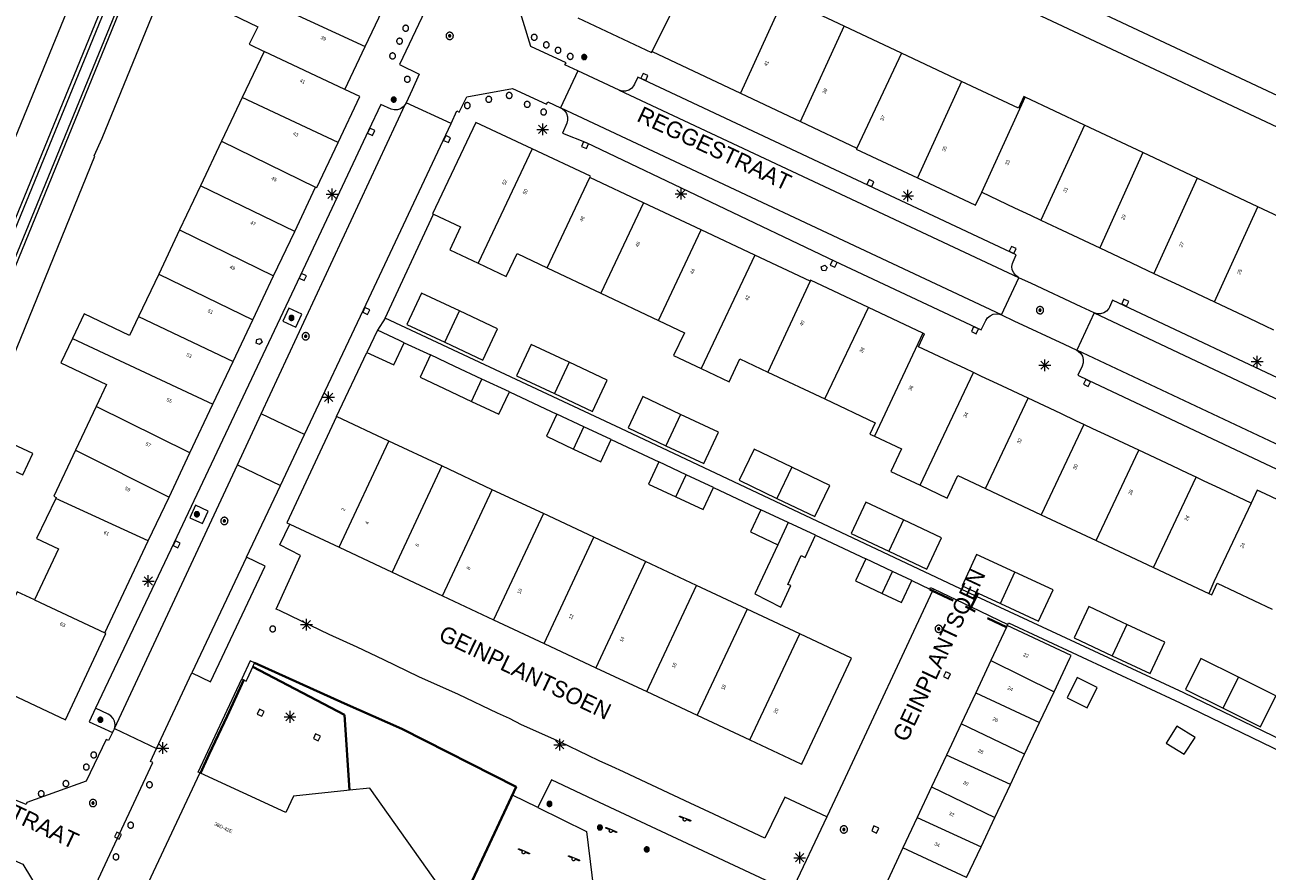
# Model space of a CAD drawing. Header units: metres. Extents: x 135779 to 137489, y 452643 to 455118.
# Tile 130 of 189: x 136264 to 136370, y 453581 to 453653. Entities that reach past the tile are written whole.
import ezdxf
from ezdxf.enums import TextEntityAlignment as Align

# ---------------------------------------------------------------- set-up
doc = ezdxf.new("R2010")
doc.units = ezdxf.units.M
doc.linetypes.add('DGN_Style_3', pattern=[78.572352, 56.123108, -22.449243])
doc.linetypes.add('DGN_Style_4', pattern=[89.853097, 44.898487, -22.449243, 0.056123, -22.449243])
for name, color, linetype, lineweight in [('KTop_BTD_Groenvoorziening', 62, 'Continuous', 13), ('KTop_NAR_Huisnummer (t)', 7, 'Continuous', 13), ('KTop_NAR_Huisnummer tijdelijk (t)', 7, 'Continuous', 13), ('KTop_OBW_Overig Plus', 1, 'Continuous', 13), ('KTop_ORL_Weg_Straatnaam (t)', 7, 'Continuous', 13), ('KTop_OTD_Open verharding', 15, 'Continuous', 13), ('KTop_PAL_Afsluitpaal', 222, 'Continuous', 13), ('KTop_PAL_Lichtmast', 40, 'Continuous', 13), ('KTop_PND_Grondvlaksituatie van BAG-pand [tachy]', 1, 'Continuous', 13), ('KTop_PND_Pandscheiding', 40, 'Continuous', 13), ('KTop_PUT_Brandkraan of -put', 1, 'Continuous', 13), ('KTop_PUT_Inspectie- of rioolput', 15, 'Continuous', 13), ('KTop_PUT_Kolk', 15, 'Continuous', 13), ('KTop_SHD_Hek (l)', 15, 'DGN_Style_4', 40), ('KTop_SHD_Muur', 15, 'Continuous', 13), ('KTop_STM_Speelvoorziening', 40, 'Continuous', 13), ('KTop_VGO_Boom', 92, 'Continuous', 13), ('KTop_VGO_Haag (l)', 92, 'DGN_Style_3', 40), ('KTop_WGD_Parkeervlak', 251, 'Continuous', 13), ('KTop_WGD_Rijbaan_Lokale weg', 251, 'Continuous', 13), ('KTop_WGD_Rijbaan_Lokale weg_verkeersdrempel', 40, 'Continuous', 13), ('KTop_WGD_Voetpad', 251, 'Continuous', 13), ('KTop_WGD_Voetpad_achterpad', 251, 'Continuous', 13)]:
    doc.layers.add(name, color=color, linetype=linetype, lineweight=lineweight)
doc.styles.add('Style-ROVU', font='ROVU.shx')
doc.styles.add('Style-ROVUCURSIEF', font='ROVUCURSIEF.shx')

# ---------------------------------------------------------------- blocks, each defined once
blk = doc.blocks.new('PAL_Lichtmast')
at = {"layer": 'KTop_PAL_Lichtmast'}
for p, q in [((-0.35, -0.35), (0.35, 0.35)), ((0.35, -0.35), (-0.35, 0.35)), ((0, -0.5), (0, 0.5)), ((-0.5, 0), (0.5, 0))]:
    blk.add_line(p, q, dxfattribs=at)
blk = doc.blocks.new('PAL_Afsluitpaal')
at = {"layer": 'KTop_PAL_Afsluitpaal', "flags": 128}
blk.add_lwpolyline([(0.25, 0), (0.25, 0.03), (0.24, 0.05), (0.24, 0.08), (0.23, 0.1), (0.22, 0.13), (0.2, 0.15), (0.19, 0.17), (0.17, 0.19), (0.15, 0.2), (0.12, 0.22), (0.1, 0.23), (0.08, 0.24), (0.05, 0.24), (0.03, 0.25), (0, 0.25), (-0.03, 0.25), (-0.05, 0.24), (-0.08, 0.24), (-0.1, 0.23), (-0.13, 0.22), (-0.15, 0.2), (-0.17, 0.19), (-0.19, 0.17), (-0.2, 0.15), (-0.22, 0.12), (-0.23, 0.1), (-0.24, 0.08), (-0.24, 0.05), (-0.25, 0.03), (-0.25, 0), (-0.25, -0.03), (-0.24, -0.05), (-0.24, -0.08), (-0.23, -0.1), (-0.22, -0.13), (-0.2, -0.15), (-0.19, -0.17), (-0.17, -0.19), (-0.15, -0.2), (-0.12, -0.22), (-0.1, -0.23), (-0.08, -0.24), (-0.05, -0.24), (-0.03, -0.25), (0, -0.25), (0.03, -0.25), (0.05, -0.24), (0.08, -0.24), (0.1, -0.23), (0.13, -0.22), (0.15, -0.2), (0.17, -0.19), (0.19, -0.17), (0.2, -0.15), (0.22, -0.12), (0.23, -0.1), (0.24, -0.08), (0.24, -0.05), (0.25, -0.03), (0.25, 0)], dxfattribs=at)
blk = doc.blocks.new('PUT_Brandkraan_of_-put')
at = {"layer": 'KTop_PUT_Brandkraan of -put'}
for p, q in [((-0.25, 0.03), (0, 0.25)), ((-0.16, -0.25), (-0.25, 0.03)), ((0, 0.25), (0.25, 0.03)), ((0.25, 0.03), (0.16, -0.25)), ((0.16, -0.25), (-0.16, -0.25))]:
    blk.add_line(p, q, dxfattribs=at)
blk = doc.blocks.new('PUT_Inspectie-_of_rioolput')
at = {"layer": 'KTop_PUT_Inspectie- of rioolput', "flags": 128}
for points in [[(0.31, 0), (0.31, 0.03), (0.3, 0.06), (0.29, 0.1), (0.28, 0.13), (0.27, 0.15), (0.25, 0.18), (0.23, 0.21), (0.21, 0.23), (0.18, 0.25), (0.15, 0.27), (0.13, 0.28), (0.1, 0.29), (0.06, 0.3), (0.03, 0.31), (0, 0.31), (-0.03, 0.31), (-0.06, 0.3), (-0.1, 0.29), (-0.13, 0.28), (-0.16, 0.27), (-0.18, 0.25), (-0.21, 0.23), (-0.23, 0.21), (-0.25, 0.18), (-0.27, 0.15), (-0.28, 0.13), (-0.29, 0.1), (-0.3, 0.06), (-0.31, 0.03), (-0.31, 0), (-0.31, -0.03), (-0.3, -0.06), (-0.29, -0.1), (-0.28, -0.13), (-0.27, -0.16), (-0.25, -0.18), (-0.23, -0.21), (-0.21, -0.23), (-0.18, -0.25), (-0.15, -0.27), (-0.13, -0.28), (-0.1, -0.29), (-0.06, -0.3), (-0.03, -0.31), (0, -0.31), (0.03, -0.31), (0.06, -0.3), (0.1, -0.29), (0.13, -0.28), (0.15, -0.27), (0.18, -0.25), (0.21, -0.23), (0.23, -0.21), (0.25, -0.18), (0.27, -0.15), (0.28, -0.13), (0.29, -0.1), (0.3, -0.06), (0.31, -0.03), (0.31, 0)], [(0.1, 0), (0.09, 0.01), (0.09, 0.02), (0.09, 0.03), (0.09, 0.04), (0.08, 0.05), (0.08, 0.06), (0.07, 0.06), (0.06, 0.07), (0.06, 0.08), (0.05, 0.08), (0.04, 0.09), (0.03, 0.09), (0.02, 0.09), (0.01, 0.09), (0, 0.09), (-0.01, 0.09), (-0.02, 0.09), (-0.03, 0.09), (-0.04, 0.09), (-0.05, 0.08), (-0.06, 0.08), (-0.06, 0.07), (-0.07, 0.06), (-0.08, 0.06), (-0.08, 0.05), (-0.09, 0.04), (-0.09, 0.03), (-0.09, 0.02), (-0.09, 0.01), (-0.09, 0), (-0.09, -0.01), (-0.09, -0.02), (-0.09, -0.03), (-0.09, -0.04), (-0.08, -0.05), (-0.08, -0.06), (-0.07, -0.06), (-0.06, -0.07), (-0.06, -0.08), (-0.05, -0.08), (-0.04, -0.09), (-0.03, -0.09), (-0.02, -0.09), (-0.01, -0.09), (0, -0.09), (0.01, -0.09), (0.02, -0.09), (0.03, -0.09), (0.04, -0.09), (0.05, -0.08), (0.06, -0.08), (0.06, -0.07), (0.07, -0.06), (0.08, -0.06), (0.08, -0.05), (0.09, -0.04), (0.09, -0.03), (0.09, -0.02), (0.09, -0.01), (0.1, 0)], [(0.04, 0), (0.03, 0), (0.03, 0.01), (0.03, 0.01), (0.03, 0.01), (0.03, 0.02), (0.03, 0.02), (0.03, 0.02), (0.02, 0.03), (0.02, 0.03), (0.02, 0.03), (0.01, 0.03), (0.01, 0.03), (0.01, 0.03), (0, 0.03), (0, 0.03), (0, 0.03), (-0.01, 0.03), (-0.01, 0.03), (-0.01, 0.03), (-0.02, 0.03), (-0.02, 0.03), (-0.02, 0.03), (-0.03, 0.02), (-0.03, 0.02), (-0.03, 0.02), (-0.03, 0.01), (-0.03, 0.01), (-0.03, 0.01), (-0.03, 0), (-0.03, 0), (-0.03, 0), (-0.03, -0.01), (-0.03, -0.01), (-0.03, -0.01), (-0.03, -0.02), (-0.03, -0.02), (-0.03, -0.02), (-0.02, -0.03), (-0.02, -0.03), (-0.02, -0.03), (-0.01, -0.03), (-0.01, -0.03), (-0.01, -0.03), (0, -0.03), (0, -0.03), (0, -0.03), (0.01, -0.03), (0.01, -0.03), (0.01, -0.03), (0.02, -0.03), (0.02, -0.03), (0.02, -0.03), (0.03, -0.02), (0.03, -0.02), (0.03, -0.02), (0.03, -0.01), (0.03, -0.01), (0.03, -0.01), (0.03, 0), (0.04, 0)], [(0.01, 0.02), (0.01, 0.02), (0.01, 0.02), (0, 0.02), (0, 0.02), (0, 0.02), (0, 0.02), (-0.01, 0.02), (-0.01, 0.02), (-0.01, 0.02), (-0.01, 0.02), (-0.01, 0.02), (-0.02, 0.02), (-0.02, 0.01), (-0.02, 0.01), (-0.02, 0.01), (-0.02, 0.01), (-0.02, 0.01), (-0.02, 0), (-0.02, 0), (-0.02, 0), (-0.02, 0), (-0.02, -0.01), (-0.02, -0.01), (-0.02, -0.01), (-0.02, -0.01), (-0.02, -0.01), (-0.02, -0.02), (-0.01, -0.02), (-0.01, -0.02), (-0.01, -0.02), (-0.01, -0.02), (-0.01, -0.02), (0, -0.02), (0, -0.02), (0, -0.02), (0, -0.02), (0.01, -0.02), (0.01, -0.02), (0.01, -0.02), (0.01, -0.02), (0.01, -0.02), (0.02, -0.02), (0.02, -0.01), (0.02, -0.01), (0.02, -0.01), (0.02, -0.01), (0.02, -0.01), (0.02, 0), (0.02, 0), (0.02, 0), (0.02, 0), (0.02, 0.01), (0.02, 0.01), (0.02, 0.01), (0.02, 0.01), (0.02, 0.01), (0.02, 0.02), (0.01, 0.02), (0.01, 0.02), (0.01, 0.02)]]:
    blk.add_lwpolyline(points, dxfattribs=at)
blk = doc.blocks.new('PUT_Kolk')
at = {"layer": 'KTop_PUT_Kolk', "flags": 128}
blk.add_lwpolyline([(0.22, -0.23), (0.22, 0.22), (-0.23, 0.22), (-0.23, -0.23), (0.22, -0.23)], dxfattribs=at)
blk = doc.blocks.new('STM_Speelvoorziening')
at = {"layer": 'KTop_STM_Speelvoorziening'}
for p, q in [((-0.46, 0.22), (-0.45, 0.23)), ((-0.46, 0.21), (-0.46, 0.22)), ((-0.46, 0.22), (-0.46, 0.22)), ((-0.45, 0.2), (-0.46, 0.21)), ((-0.46, 0.21), (-0.46, 0.21)), ((-0.46, 0.21), (-0.46, 0.21)), ((-0.45, 0.23), (-0.45, 0.24)), ((-0.45, 0.24), (-0.45, 0.24)), ((-0.45, 0.24), (-0.44, 0.24)), ((-0.45, 0.23), (-0.45, 0.23)), ((-0.45, 0.23), (-0.45, 0.23)), ((-0.45, 0.19), (-0.45, 0.2)), ((-0.45, 0.2), (-0.45, 0.2)), ((-0.44, 0.18), (-0.45, 0.19)), ((-0.45, 0.19), (-0.45, 0.19)), ((-0.45, 0.19), (-0.45, 0.19)), ((-0.44, 0.24), (-0.44, 0.25)), ((-0.44, 0.25), (-0.44, 0.25)), ((-0.44, 0.25), (-0.43, 0.25)), ((-0.43, 0.18), (-0.44, 0.18)), ((-0.44, 0.18), (-0.44, 0.18)), ((-0.44, 0.18), (-0.44, 0.18)), ((-0.43, 0.25), (-0.43, 0.25)), ((-0.43, 0.25), (-0.42, 0.25)), ((-0.11, 0.04), (-0.43, 0.18)), ((-0.42, 0.25), (-0.42, 0.25)), ((-0.42, 0.25), (-0.42, 0.25)), ((-0.42, 0.25), (-0.41, 0.25)), ((-0.41, 0.25), (-0.41, 0.25)), ((-0.41, 0.25), (-0.4, 0.25)), ((-0.4, 0.25), (-0.4, 0.25)), ((-0.4, 0.25), (0.03, 0.07)), ((-0.14, 0.01), (-0.13, 0.02)), ((-0.14, -0.01), (-0.14, 0.01)), ((-0.13, 0.02), (-0.12, 0.03)), ((-0.12, 0.03), (-0.11, 0.04)), ((-0.11, 0.04), (-0.11, 0.04)), ((0.03, 0.07), (0.46, -0.11)), ((-0.15, -0.03), (-0.14, -0.02)), ((-0.15, -0.05), (-0.15, -0.03)), ((-0.15, -0.06), (-0.15, -0.05)), ((-0.14, -0.07), (-0.15, -0.06)), ((-0.14, -0.02), (-0.14, -0.01)), ((-0.14, -0.09), (-0.14, -0.07)), ((-0.14, -0.1), (-0.14, -0.09)), ((-0.13, -0.11), (-0.14, -0.1)), ((-0.12, -0.12), (-0.13, -0.11)), ((-0.11, -0.13), (-0.12, -0.12)), ((-0.1, -0.14), (-0.11, -0.13)), ((-0.09, -0.15), (-0.1, -0.14)), ((-0.08, -0.16), (-0.09, -0.15)), ((-0.07, -0.16), (-0.08, -0.16)), ((-0.06, -0.17), (-0.07, -0.16)), ((-0.04, -0.17), (-0.06, -0.17)), ((-0.03, -0.17), (-0.04, -0.17)), ((-0.02, -0.18), (-0.03, -0.17)), ((0, -0.17), (-0.02, -0.18)), ((0.01, -0.17), (0, -0.17)), ((0.02, -0.17), (0.01, -0.17)), ((0.03, -0.16), (0.02, -0.17)), ((0.05, -0.16), (0.03, -0.16)), ((0.06, -0.15), (0.05, -0.16)), ((0.07, -0.14), (0.06, -0.15)), ((0.08, -0.13), (0.07, -0.14)), ((0.09, -0.12), (0.08, -0.13)), ((0.1, -0.1), (0.09, -0.11)), ((0.09, -0.11), (0.09, -0.12)), ((0.11, -0.07), (0.1, -0.09)), ((0.1, -0.09), (0.1, -0.1)), ((0.43, -0.18), (0.11, -0.05)), ((0.11, -0.05), (0.11, -0.06)), ((0.11, -0.06), (0.11, -0.07)), ((0.44, -0.18), (0.43, -0.18)), ((0.45, -0.18), (0.44, -0.18)), ((0.44, -0.18), (0.44, -0.18)), ((0.46, -0.18), (0.45, -0.18)), ((0.45, -0.18), (0.45, -0.18)), ((0.46, -0.11), (0.47, -0.11)), ((0.47, -0.18), (0.46, -0.18)), ((0.46, -0.18), (0.46, -0.18)), ((0.46, -0.18), (0.46, -0.18)), ((0.47, -0.11), (0.47, -0.11)), ((0.47, -0.11), (0.47, -0.11)), ((0.47, -0.11), (0.48, -0.12)), ((0.48, -0.17), (0.47, -0.17)), ((0.47, -0.17), (0.47, -0.17)), ((0.47, -0.17), (0.47, -0.18)), ((0.48, -0.12), (0.48, -0.12)), ((0.48, -0.12), (0.48, -0.12)), ((0.48, -0.12), (0.48, -0.13)), ((0.48, -0.13), (0.48, -0.13)), ((0.48, -0.13), (0.49, -0.13)), ((0.49, -0.15), (0.48, -0.15)), ((0.48, -0.15), (0.48, -0.16)), ((0.48, -0.16), (0.48, -0.16)), ((0.48, -0.16), (0.48, -0.16)), ((0.48, -0.16), (0.48, -0.17)), ((0.49, -0.13), (0.49, -0.14)), ((0.49, -0.14), (0.49, -0.14)), ((0.49, -0.14), (0.49, -0.15)), ((0.49, -0.15), (0.49, -0.15))]:
    blk.add_line(p, q, dxfattribs=at)
blk = doc.blocks.new('VGO_Boom')
at = {"layer": 'KTop_VGO_Boom', "flags": 128}
for points in [[(0.21, 0), (0.21, 0.02), (0.21, 0.04), (0.2, 0.07), (0.2, 0.09), (0.19, 0.11), (0.17, 0.13), (0.16, 0.14), (0.14, 0.16), (0.13, 0.17), (0.11, 0.19), (0.09, 0.2), (0.07, 0.2), (0.04, 0.21), (0.02, 0.21), (0, 0.21), (-0.02, 0.21), (-0.05, 0.21), (-0.07, 0.2), (-0.09, 0.2), (-0.11, 0.19), (-0.13, 0.17), (-0.14, 0.16), (-0.16, 0.14), (-0.17, 0.13), (-0.19, 0.11), (-0.2, 0.09), (-0.2, 0.07), (-0.21, 0.04), (-0.21, 0.02), (-0.22, 0), (-0.21, -0.02), (-0.21, -0.05), (-0.2, -0.07), (-0.2, -0.09), (-0.19, -0.11), (-0.17, -0.13), (-0.16, -0.14), (-0.14, -0.16), (-0.13, -0.17), (-0.11, -0.19), (-0.09, -0.2), (-0.07, -0.2), (-0.05, -0.21), (-0.02, -0.21), (0, -0.22), (0.02, -0.21), (0.04, -0.21), (0.07, -0.2), (0.09, -0.2), (0.11, -0.19), (0.13, -0.17), (0.14, -0.16), (0.16, -0.14), (0.17, -0.13), (0.19, -0.11), (0.2, -0.09), (0.2, -0.07), (0.21, -0.05), (0.21, -0.02), (0.21, 0)], [(0.15, 0), (0.15, 0.02), (0.15, 0.03), (0.15, 0.05), (0.14, 0.06), (0.13, 0.08), (0.13, 0.09), (0.12, 0.1), (0.1, 0.12), (0.09, 0.13), (0.08, 0.13), (0.06, 0.14), (0.05, 0.15), (0.03, 0.15), (0.02, 0.15), (0, 0.15), (-0.02, 0.15), (-0.03, 0.15), (-0.05, 0.15), (-0.06, 0.14), (-0.08, 0.13), (-0.09, 0.13), (-0.1, 0.12), (-0.12, 0.1), (-0.13, 0.09), (-0.13, 0.08), (-0.14, 0.06), (-0.15, 0.05), (-0.15, 0.03), (-0.15, 0.02), (-0.16, 0), (-0.15, -0.02), (-0.15, -0.03), (-0.15, -0.05), (-0.14, -0.06), (-0.13, -0.08), (-0.13, -0.09), (-0.12, -0.1), (-0.1, -0.12), (-0.09, -0.13), (-0.08, -0.13), (-0.06, -0.14), (-0.05, -0.15), (-0.03, -0.15), (-0.02, -0.15), (0, -0.16), (0.02, -0.15), (0.03, -0.15), (0.05, -0.15), (0.06, -0.14), (0.08, -0.13), (0.09, -0.13), (0.1, -0.12), (0.12, -0.1), (0.13, -0.09), (0.13, -0.08), (0.14, -0.06), (0.15, -0.05), (0.15, -0.03), (0.15, -0.02), (0.15, 0)], [(0.1, 0), (0.09, 0.01), (0.09, 0.02), (0.09, 0.03), (0.09, 0.04), (0.08, 0.05), (0.08, 0.06), (0.07, 0.06), (0.06, 0.07), (0.06, 0.08), (0.05, 0.08), (0.04, 0.09), (0.03, 0.09), (0.02, 0.09), (0.01, 0.09), (0, 0.09), (-0.01, 0.09), (-0.02, 0.09), (-0.03, 0.09), (-0.04, 0.09), (-0.05, 0.08), (-0.06, 0.08), (-0.06, 0.07), (-0.07, 0.06), (-0.08, 0.06), (-0.08, 0.05), (-0.09, 0.04), (-0.09, 0.03), (-0.09, 0.02), (-0.09, 0.01), (-0.1, 0), (-0.09, -0.01), (-0.09, -0.02), (-0.09, -0.03), (-0.09, -0.04), (-0.08, -0.05), (-0.08, -0.06), (-0.07, -0.06), (-0.06, -0.07), (-0.06, -0.08), (-0.05, -0.08), (-0.04, -0.09), (-0.03, -0.09), (-0.02, -0.09), (-0.01, -0.09), (0, -0.1), (0.01, -0.09), (0.02, -0.09), (0.03, -0.09), (0.04, -0.09), (0.05, -0.08), (0.06, -0.08), (0.06, -0.07), (0.07, -0.06), (0.08, -0.06), (0.08, -0.05), (0.09, -0.04), (0.09, -0.03), (0.09, -0.02), (0.09, -0.01), (0.1, 0)], [(0.04, 0), (0.03, 0), (0.03, 0.01), (0.03, 0.01), (0.03, 0.01), (0.03, 0.02), (0.03, 0.02), (0.03, 0.02), (0.02, 0.03), (0.02, 0.03), (0.02, 0.03), (0.01, 0.03), (0.01, 0.03), (0.01, 0.03), (0, 0.03), (0, 0.03), (0, 0.03), (-0.01, 0.03), (-0.01, 0.03), (-0.01, 0.03), (-0.02, 0.03), (-0.02, 0.03), (-0.02, 0.03), (-0.03, 0.02), (-0.03, 0.02), (-0.03, 0.02), (-0.03, 0.01), (-0.03, 0.01), (-0.03, 0.01), (-0.04, 0), (-0.04, 0), (-0.04, 0), (-0.03, -0.01), (-0.03, -0.01), (-0.03, -0.01), (-0.03, -0.02), (-0.03, -0.02), (-0.03, -0.02), (-0.02, -0.03), (-0.02, -0.03), (-0.02, -0.03), (-0.01, -0.03), (-0.01, -0.03), (-0.01, -0.03), (0, -0.04), (0, -0.04), (0, -0.04), (0.01, -0.03), (0.01, -0.03), (0.01, -0.03), (0.02, -0.03), (0.02, -0.03), (0.02, -0.03), (0.03, -0.02), (0.03, -0.02), (0.03, -0.02), (0.03, -0.01), (0.03, -0.01), (0.03, -0.01), (0.03, 0), (0.04, 0)]]:
    blk.add_lwpolyline(points, dxfattribs=at)

msp = doc.modelspace()

# ---------------------------------------------------------------- linework, layer by layer
at = {"layer": 'KTop_BTD_Groenvoorziening', "flags": 128}
for points in [[(136354.8, 453594.65), (136355.66, 453596.37), (136353.95, 453597.22), (136353.08, 453595.5), (136354.8, 453594.65)], [(136363.05, 453590.7), (136364, 453592.1), (136362.45, 453593.08), (136361.53, 453591.63), (136363.05, 453590.7)]]:
    msp.add_lwpolyline(points, dxfattribs=at)
at = {"layer": 'KTop_OBW_Overig Plus', "flags": 128}
for points in [[(136260.83, 453616.01), (136264.13, 453614.49), (136264.97, 453616.32), (136261.95, 453617.71), (136261.82, 453617.42), (136261.54, 453617.55), (136260.83, 453616.01)], [(136339.86, 453605.49), (136339.86, 453605.49), (136338.2, 453606.27)], [(136337.32, 453604.39), (136338.98, 453603.61), (136339.86, 453605.49)]]:
    msp.add_lwpolyline(points, dxfattribs=at)
at = {"layer": 'KTop_OTD_Open verharding', "flags": 128}
for points in [[(136305.83, 453587.2), (136301.86, 453578.73)], [(136307.99, 453586.13), (136312.15, 453584.09), (136313.2, 453575.49)]]:
    msp.add_lwpolyline(points, dxfattribs=at)
at = {"layer": 'KTop_PND_Grondvlaksituatie van BAG-pand [tachy]', "flags": 128}
for points in [[(136257.78, 453629.43), (136260.23, 453628.42), (136283.78, 453685.92), (136281.32, 453686.92), (136257.78, 453629.43)], [(136416.39, 453625.5), (136391.28, 453637.3), (136388.14, 453638.78), (136388.98, 453640.57), (136387.09, 453641.46), (136382.48, 453643.62), (136381.64, 453641.84), (136342.17, 453660.39), (136339.41, 453661.68), (136333.41, 453664.5), (136333.67, 453665.06), (136331.93, 453665.88), (136330.39, 453662.59), (136332.14, 453661.77), (136332.39, 453662.3), (136362.4, 453648.18), (136365.77, 453646.59), (136408.95, 453626.28), (136414.18, 453623.82), (136437.12, 453613.02)], [(136257.17, 453616.85), (136259.72, 453615.81), (136270.26, 453641.65), (136270.21, 453641.68), (136270.88, 453643.18), (136279.1, 453663.32), (136277.51, 453663.97), (136276.55, 453664.36), (136257.17, 453616.85)], [(136281.38, 453656.51), (136280.41, 453654.46), (136284.13, 453652.69), (136283.41, 453651.19), (136284.67, 453650.59)], [(136334.09, 453652.74), (136329, 453655.14), (136328.11, 453653.26)], [(136293.29, 453651.01), (136295.04, 453654.7)], [(136311.41, 453653.46), (136317.69, 453650.48), (136317.74, 453650.58)], [(136338.99, 453650.43), (136334.09, 453652.74)], [(136291.55, 453647.34), (136293.29, 453651.01)], [(136284.67, 453650.59), (136282.82, 453646.67)], [(136317.74, 453650.58), (136325.27, 453647.02)], [(136344.08, 453648.03), (136338.99, 453650.43)], [(136349.51, 453646.69), (136349.41, 453646.74), (136348.94, 453645.74), (136344.08, 453648.03)], [(136282.82, 453646.67), (136282.1, 453645.16), (136281.05, 453642.94)], [(136290.98, 453642.81), (136292.83, 453646.73), (136291.55, 453647.34)], [(136325.27, 453647.02), (136330.38, 453644.62)], [(136354.58, 453644.3), (136349.51, 453646.69)], [(136307.51, 453642.28), (136302.72, 453644.54), (136299.02, 453636.75), (136299.12, 453636.71)], [(136330.38, 453644.62), (136335.18, 453642.35)], [(136359.53, 453641.96), (136354.58, 453644.3)], [(136281.05, 453642.94), (136279.25, 453639.13)], [(136289.06, 453639.01), (136289.17, 453638.98), (136290.98, 453642.81)], [(136312.43, 453639.84), (136312.48, 453639.94), (136307.51, 453642.28)], [(136335.18, 453642.35), (136335.13, 453642.25), (136340.33, 453639.81)], [(136364.18, 453639.77), (136359.53, 453641.96)], [(136279.25, 453639.13), (136277.48, 453635.38)], [(136287.29, 453635.25), (136289.06, 453639.01)], [(136317, 453637.69), (136312.43, 453639.84)], [(136340.33, 453639.81), (136345.29, 453637.47), (136345.81, 453638.58)], [(136369.34, 453637.34), (136364.18, 453639.77)], [(136345.81, 453638.58), (136348.61, 453637.26), (136349.97, 453636.62), (136350.85, 453636.2)], [(136321.91, 453635.37), (136317, 453637.69)], [(136374.36, 453634.97), (136369.34, 453637.34)], [(136299.12, 453636.71), (136301.42, 453635.62), (136300.5, 453633.68), (136302.91, 453632.54)], [(136350.85, 453636.2), (136351.32, 453635.98), (136352.67, 453635.34), (136355.88, 453633.83)], [(136277.48, 453635.38), (136275.7, 453631.61)], [(136285.49, 453631.46), (136287.29, 453635.25)], [(136326.49, 453633.22), (136321.91, 453635.37)], [(136355.88, 453633.83), (136358.58, 453632.56), (136359.93, 453631.92), (136360.48, 453631.67)], [(136302.91, 453632.54), (136305.31, 453631.41), (136306.23, 453633.35), (136308.79, 453632.14)], [(136331.19, 453631.01), (136326.49, 453633.22)], [(136275.7, 453631.61), (136273.98, 453627.98)], [(136308.79, 453632.14), (136313.36, 453629.98)], [(136360.48, 453631.67), (136361.27, 453631.29), (136362.63, 453630.65), (136365.64, 453629.23)], [(136283.72, 453627.71), (136285.49, 453631.46)], [(136336.18, 453628.77), (136331.23, 453631.1), (136331.19, 453631.01)], [(136301.33, 453628.47), (136298.08, 453629.99), (136296.83, 453627.32), (136300.08, 453625.8)], [(136313.36, 453629.98), (136318.29, 453627.65)], [(136300.08, 453625.8), (136303.32, 453624.28), (136304.57, 453626.95), (136301.33, 453628.47)], [(136340.8, 453626.58), (136336.18, 453628.77)], [(136365.64, 453629.23), (136368.59, 453627.84), (136369.95, 453627.2), (136370.67, 453626.86)], [(136273.98, 453627.98), (136273.22, 453626.38), (136269.34, 453628.21), (136268.35, 453626.11)], [(136282.04, 453624.16), (136283.72, 453627.71)], [(136318.29, 453627.65), (136320.48, 453626.61), (136319.56, 453624.67), (136321.92, 453623.55)], [(136294.33, 453626.83), (136293.44, 453624.93)], [(136296.61, 453625.76), (136296.22, 453625.94), (136294.33, 453626.83)], [(136345.1, 453623.22), (136344.4, 453623.55), (136343.05, 453624.19), (136340.44, 453625.41), (136340.95, 453626.51), (136340.8, 453626.58)], [(136268.35, 453626.11), (136267.36, 453624.03), (136271.25, 453622.19), (136270.36, 453620.33)], [(136293.44, 453624.93), (136295.72, 453623.86), (136296.61, 453625.76)], [(136310.66, 453624.09), (136307.42, 453625.61), (136306.17, 453622.94), (136309.41, 453621.42)], [(136280.32, 453620.52), (136282.04, 453624.16)], [(136298.85, 453624.71), (136297.96, 453622.82), (136300.03, 453621.85), (136302.36, 453620.76)], [(136303.24, 453622.65), (136300.92, 453623.74), (136298.85, 453624.71)], [(136321.92, 453623.55), (136324.29, 453622.43), (136325.21, 453624.37), (136327.58, 453623.25)], [(136309.41, 453621.42), (136312.65, 453619.9), (136313.9, 453622.57), (136310.66, 453624.09)], [(136327.58, 453623.25), (136332.44, 453620.96)], [(136349.77, 453621.03), (136347.16, 453622.25), (136345.8, 453622.89), (136345.1, 453623.22)], [(136305.57, 453621.56), (136303.24, 453622.65)], [(136302.36, 453620.76), (136304.68, 453619.67), (136305.57, 453621.56)], [(136320.16, 453619.65), (136316.94, 453621.16), (136315.69, 453618.49), (136318.91, 453616.98)], [(136354.5, 453618.8), (136353.9, 453619.08), (136352.54, 453619.72), (136349.77, 453621.03)], [(136270.36, 453620.33), (136268.6, 453616.6)], [(136278.36, 453616.37), (136280.32, 453620.52)], [(136332.44, 453620.96), (136336.74, 453618.92), (136336.29, 453617.96), (136336.67, 453617.78)], [(136290.84, 453619.46), (136286.61, 453610.41), (136286.88, 453610.28)], [(136295.31, 453617.37), (136290.84, 453619.46)], [(136309.61, 453619.67), (136308.73, 453617.78), (136311.05, 453616.69)], [(136311.93, 453618.58), (136309.61, 453619.67)], [(136318.91, 453616.98), (136322.13, 453615.46), (136323.38, 453618.13), (136320.16, 453619.65)], [(136314.25, 453617.5), (136311.93, 453618.58)], [(136359.2, 453616.59), (136356.63, 453617.8), (136355.28, 453618.43), (136354.5, 453618.8)], [(136299.82, 453615.25), (136295.31, 453617.37)], [(136311.05, 453616.69), (136313.37, 453615.61), (136314.25, 453617.5)], [(136336.67, 453617.78), (136338.98, 453616.7), (136338.08, 453614.78), (136340.56, 453613.61)], [(136268.6, 453616.6), (136266.75, 453612.68), (136266.96, 453612.57), (136266.92, 453612.49)], [(136276.58, 453612.6), (136278.36, 453616.37)], [(136329.65, 453615.15), (136326.43, 453616.69), (136325.15, 453614.03), (136328.37, 453612.49)], [(136364.07, 453614.3), (136363.4, 453614.61), (136362.05, 453615.25), (136359.2, 453616.59)], [(136304.12, 453613.23), (136299.82, 453615.25)], [(136318.31, 453615.59), (136317.43, 453613.7), (136319.75, 453612.61)], [(136320.63, 453614.5), (136318.31, 453615.59)], [(136328.37, 453612.49), (136331.59, 453610.94), (136332.87, 453613.6), (136329.65, 453615.15)], [(136322.95, 453613.42), (136320.63, 453614.5)], [(136340.56, 453613.61), (136342.88, 453612.52), (136343.78, 453614.44), (136346.13, 453613.33)], [(136368.76, 453612.09), (136366.12, 453613.33), (136364.77, 453613.97), (136364.07, 453614.3)], [(136274.81, 453608.86), (136276.58, 453612.6)], [(136308.47, 453611.19), (136304.12, 453613.23)], [(136319.75, 453612.61), (136322.07, 453611.53), (136322.95, 453613.42)], [(136346.13, 453613.33), (136350.87, 453611.1)], [(136374.4, 453610.77), (136369.95, 453612.87), (136369.27, 453613.19), (136368.76, 453612.09)], [(136266.92, 453612.49), (136265.3, 453609.07), (136267.17, 453608.18), (136265.12, 453603.83)], [(136327, 453611.52), (136326.12, 453609.63), (136328.44, 453608.54)], [(136329.32, 453610.43), (136327, 453611.52)], [(136339.16, 453610.65), (136335.94, 453612.17), (136334.68, 453609.5), (136337.9, 453607.98)], [(136312.78, 453609.17), (136308.47, 453611.19)], [(136331.64, 453609.35), (136329.32, 453610.43)], [(136337.9, 453607.98), (136341.13, 453606.46), (136342.39, 453609.12), (136339.16, 453610.65)], [(136350.87, 453611.1), (136355.56, 453608.89)], [(136286.88, 453610.28), (136291.07, 453608.32)], [(136328.44, 453608.54), (136326.48, 453604.35), (136328.69, 453603.22), (136329.54, 453605.05), (136329.3, 453605.16), (136330.44, 453607.61), (136330.76, 453607.46), (136331.64, 453609.35)], [(136271.11, 453601.02), (136274.81, 453608.86)], [(136291.07, 453608.32), (136295.58, 453606.2)], [(136317.18, 453607.11), (136312.78, 453609.17)], [(136355.56, 453608.89), (136360.45, 453606.59)], [(136335.94, 453607.33), (136335.06, 453605.45), (136337.32, 453604.39)], [(136338.2, 453606.27), (136335.94, 453607.33)], [(136348.64, 453606.21), (136345.38, 453607.71), (136344.15, 453605.04), (136345.5, 453604.41), (136347.4, 453603.53)], [(136295.58, 453606.2), (136299.87, 453604.19)], [(136321.52, 453605.07), (136317.18, 453607.11)], [(136337.32, 453604.39), (136338.2, 453606.27)], [(136347.4, 453603.53), (136350.66, 453602.02), (136351.9, 453604.7), (136348.64, 453606.21)], [(136360.45, 453606.59), (136365.15, 453604.39)], [(136365.15, 453604.39), (136365.41, 453604.26), (136365.87, 453605.26), (136370.56, 453603.04)], [(136265.12, 453603.83), (136263.65, 453604.52), (136263, 453603.17)], [(136299.87, 453604.19), (136304.23, 453602.15)], [(136325.82, 453603.06), (136321.52, 453605.07)], [(136330.32, 453600.94), (136325.82, 453603.06)], [(136358.18, 453601.74), (136357.82, 453601.91), (136356.55, 453602.51), (136354.95, 453603.26), (136353.7, 453600.59), (136356.93, 453599.07)], [(136304.23, 453602.15), (136308.54, 453600.13)], [(136260.09, 453597.22), (136267.75, 453593.61), (136271.2, 453600.97), (136271.11, 453601.02)], [(136326.07, 453591.9), (136330.4, 453589.87), (136330.49, 453589.83), (136330.53, 453589.92), (136334.72, 453598.88), (136330.32, 453600.94)], [(136347.99, 453601.66), (136347.93, 453601.52), (136346.59, 453598.66)], [(136351.98, 453596.01), (136353.32, 453598.87), (136353.43, 453599.11), (136347.99, 453601.66)], [(136356.93, 453599.07), (136360.16, 453597.56), (136361.41, 453600.23), (136358.18, 453601.74)], [(136308.54, 453600.13), (136312.94, 453598.06)], [(136367.68, 453597.24), (136364.48, 453598.83), (136363.17, 453596.19), (136366.37, 453594.6)], [(136312.94, 453598.06), (136317.28, 453596.02)], [(136346.59, 453598.66), (136345.3, 453595.91)], [(136366.37, 453594.6), (136369.57, 453593.01), (136370.88, 453595.65), (136367.68, 453597.24)], [(136317.28, 453596.02), (136321.57, 453594.01)], [(136345.3, 453595.91), (136344.05, 453593.26)], [(136350.74, 453593.38), (136351.98, 453596.01)], [(136321.57, 453594.01), (136326.07, 453591.9)], [(136344.05, 453593.26), (136342.81, 453590.61)], [(136349.47, 453590.69), (136350.74, 453593.38)], [(136342.81, 453590.61), (136341.54, 453587.89)], [(136348.26, 453588.11), (136349.47, 453590.69)], [(136279.19, 453589.11), (136274.57, 453579.23)], [(136301.16, 453577.24), (136293.69, 453587.79), (136291.94, 453587.61), (136291.73, 453587.59), (136287.19, 453587.12), (136286.54, 453585.72), (136279.25, 453589.08), (136279.19, 453589.11)], [(136341.54, 453587.89), (136340.31, 453585.29)], [(136346.94, 453585.29), (136348.26, 453588.11)], [(136340.31, 453585.29), (136339.1, 453582.7)], [(136345.76, 453582.78), (136346.94, 453585.29)], [(136339.1, 453582.7), (136337.81, 453579.95)], [(136344.53, 453580.17), (136345.76, 453582.78)]]:
    msp.add_lwpolyline(points, dxfattribs=at)
at = {"layer": 'KTop_PND_Pandscheiding', "flags": 128}
for points in [[(136281.38, 453656.51), (136293.29, 453651.01)], [(136317.74, 453650.58), (136320.79, 453656.71)], [(136328.11, 453653.26), (136325.27, 453647.02)], [(136330.38, 453644.62), (136334.09, 453652.74)], [(136291.55, 453647.34), (136284.67, 453650.59)], [(136338.99, 453650.43), (136335.18, 453642.35)], [(136344.08, 453648.03), (136340.33, 453639.81)], [(136290.98, 453642.81), (136282.82, 453646.67)], [(136345.81, 453638.58), (136349.51, 453646.69)], [(136354.58, 453644.3), (136350.85, 453636.2)], [(136281.05, 453642.94), (136289.06, 453639.01)], [(136307.51, 453642.28), (136302.91, 453632.54)], [(136359.53, 453641.96), (136355.88, 453633.83)], [(136287.29, 453635.25), (136279.25, 453639.13)], [(136308.79, 453632.14), (136312.43, 453639.84)], [(136364.18, 453639.77), (136360.48, 453631.67)], [(136317, 453637.69), (136313.36, 453629.98)], [(136365.64, 453629.23), (136369.34, 453637.34)], [(136277.48, 453635.38), (136285.49, 453631.46)], [(136318.29, 453627.65), (136321.91, 453635.37)], [(136326.49, 453633.22), (136321.92, 453623.55)], [(136275.7, 453631.61), (136283.72, 453627.71)], [(136331.19, 453631.01), (136327.58, 453623.25)], [(136300.08, 453625.8), (136301.33, 453628.47)], [(136332.44, 453620.96), (136336.18, 453628.77)], [(136273.98, 453627.98), (136282.04, 453624.16)], [(136340.8, 453626.58), (136336.67, 453617.78)], [(136268.35, 453626.11), (136280.32, 453620.52)], [(136310.66, 453624.09), (136309.41, 453621.42)], [(136340.56, 453613.61), (136345.1, 453623.22)], [(136302.36, 453620.76), (136303.24, 453622.65)], [(136346.13, 453613.33), (136349.77, 453621.03)], [(136278.36, 453616.37), (136270.36, 453620.33)], [(136320.16, 453619.65), (136318.91, 453616.98)], [(136311.05, 453616.69), (136311.93, 453618.58)], [(136354.5, 453618.8), (136350.87, 453611.1)], [(136291.07, 453608.32), (136295.31, 453617.37)], [(136268.6, 453616.6), (136276.58, 453612.6)], [(136355.56, 453608.89), (136359.2, 453616.59)], [(136299.82, 453615.25), (136295.58, 453606.2)], [(136329.65, 453615.15), (136328.37, 453612.49)], [(136319.75, 453612.61), (136320.63, 453614.5)], [(136360.45, 453606.59), (136364.07, 453614.3)], [(136299.87, 453604.19), (136304.12, 453613.23)], [(136274.81, 453608.86), (136266.92, 453612.49)], [(136368.76, 453612.09), (136365.6, 453605.39), (136365.15, 453604.39)], [(136308.47, 453611.19), (136304.23, 453602.15)], [(136329.32, 453610.43), (136328.44, 453608.54)], [(136339.16, 453610.65), (136337.9, 453607.98)], [(136308.54, 453600.13), (136312.78, 453609.17)], [(136317.18, 453607.11), (136312.94, 453598.06)], [(136347.4, 453603.53), (136348.64, 453606.21)], [(136317.28, 453596.02), (136321.52, 453605.07)], [(136265.12, 453603.83), (136271.11, 453601.02)], [(136325.82, 453603.06), (136321.57, 453594.01)], [(136326.07, 453591.9), (136330.32, 453600.94)], [(136358.18, 453601.74), (136356.93, 453599.07)], [(136346.59, 453598.66), (136351.98, 453596.01)], [(136366.37, 453594.6), (136367.68, 453597.24)], [(136345.3, 453595.91), (136350.74, 453593.38)], [(136349.47, 453590.69), (136344.05, 453593.26)], [(136348.26, 453588.11), (136342.81, 453590.61)], [(136341.54, 453587.89), (136346.94, 453585.29)], [(136340.31, 453585.29), (136345.76, 453582.78)], [(136344.53, 453580.17), (136339.1, 453582.7)]]:
    msp.add_lwpolyline(points, dxfattribs=at)
at = {"layer": 'KTop_SHD_Hek (l)', "flags": 128}
for points in [[(136341.62, 453604.6), (136341.38, 453604.71), (136341.4, 453604.74)], [(136343.39, 453603.78), (136341.62, 453604.6)], [(136344.91, 453603.24), (136345.36, 453604.14)], [(136345.36, 453604.14), (136345.5, 453604.41)], [(136344.43, 453603.26), (136344.83, 453603.08)], [(136344.83, 453603.08), (136344.91, 453603.24)], [(136344.83, 453603.08), (136345.27, 453602.86)], [(136347.93, 453601.52), (136346.31, 453602.29)], [(136412.6, 453571.06), (136378.51, 453587.08), (136353.32, 453598.87)], [(136283.86, 453598.46), (136291.54, 453595.01)], [(136281.52, 453593.94), (136282.96, 453597.01)], [(136291.54, 453595.01), (136296.4, 453592.86)], [(136281.52, 453593.94), (136280.01, 453590.69)], [(136306.15, 453587.89), (136296.4, 453592.86)], [(136279.25, 453589.08), (136280.01, 453590.69)], [(136301.16, 453577.24), (136306.15, 453587.89)]]:
    msp.add_lwpolyline(points, dxfattribs=at)
at = {"layer": 'KTop_SHD_Muur', "flags": 128}
for points in [[(136283.86, 453598.46), (136283.49, 453598.63), (136282.78, 453597.1)], [(136282.78, 453597.1), (136282.96, 453597.01), (136283.15, 453596.92), (136283.25, 453597.15), (136283.72, 453598.14), (136283.86, 453598.46)]]:
    msp.add_lwpolyline(points, dxfattribs=at)
at = {"layer": 'KTop_VGO_Haag (l)', "flags": 128}
msp.add_lwpolyline([(136283.72, 453598.14), (136291.53, 453594.05), (136291.94, 453587.61)], dxfattribs=at)
at = {"layer": 'KTop_WGD_Parkeervlak', "flags": 128}
for points in [[(136286.26, 453627.59), (136287.37, 453627.08), (136287.89, 453628.18), (136286.78, 453628.69), (136286.26, 453627.59)], [(136278.35, 453610.84), (136279.43, 453610.34), (136279.92, 453611.41), (136278.84, 453611.91), (136278.35, 453610.84)], [(136271.92, 453592.84), (136271.95, 453592.94), (136271.98, 453593.22), (136271.94, 453593.49), (136271.82, 453593.74), (136271.63, 453593.95), (136271.39, 453594.09), (136270.32, 453594.6)]]:
    msp.add_lwpolyline(points, dxfattribs=at)
at = {"layer": 'KTop_WGD_Rijbaan_Lokale weg', "flags": 128}
for points in [[(136311.41, 453648.93), (136309.92, 453645.79)], [(136314.92, 453647.27), (136311.41, 453648.93)], [(136314.92, 453647.27), (136348.95, 453631.32)], [(136284.42, 453619.69), (136296.7, 453646.06)], [(136296.77, 453646.21), (136296.7, 453646.06)], [(136300.61, 453644.45), (136296.77, 453646.21)], [(136309.92, 453645.79), (136309.99, 453645.75)], [(136347.49, 453628.14), (136309.99, 453645.75)], [(136288.12, 453617.93), (136293.14, 453628.57), (136300.61, 453644.45)], [(136347.51, 453628.13), (136348.99, 453631.3)], [(136348.99, 453631.3), (136348.95, 453631.32)], [(136347.49, 453628.14), (136347.51, 453628.13)], [(136355.38, 453628.29), (136353.91, 453625.13)], [(136355.38, 453628.29), (136373.26, 453619.87), (136388.1, 453612.88)], [(136386.68, 453609.68), (136371.77, 453616.71), (136353.91, 453625.13)], [(136288.12, 453617.93), (136287.64, 453618.16), (136284.42, 453619.69)], [(136271.94, 453592.88), (136282.4, 453615.35)], [(136282.4, 453615.35), (136286.08, 453613.6)], [(136283.18, 453607.47), (136286.08, 453613.6)], [(136283.18, 453607.47), (136278.51, 453597.61)], [(136341.7, 453604.77), (136341.62, 453604.6), (136333.98, 453588.24), (136332.62, 453585.35)], [(136341.7, 453604.77), (136344.91, 453603.24), (136348.04, 453601.75)], [(136347.99, 453601.66), (136348.04, 453601.75)], [(136275.52, 453591.16), (136278.51, 453597.61)], [(136271.94, 453592.88), (136275.52, 453591.16)], [(136332.62, 453585.35), (136329.59, 453578.92)]]:
    msp.add_lwpolyline(points, dxfattribs=at)
at = {"layer": 'KTop_WGD_Rijbaan_Lokale weg_verkeersdrempel', "flags": 128}
for points in [[(136304.1, 453661.69), (136303.59, 453660.63), (136302.8, 453658.98), (136301.1, 453659.79), (136296.22, 453649.47), (136297.89, 453648.66), (136297.28, 453647.31), (136296.77, 453646.21)], [(136311.41, 453648.93), (136310.31, 453649.45), (136310.4, 453649.61), (136307.39, 453651.01), (136305.98, 453655.65), (136307.4, 453658.76), (136307.21, 453658.86), (136307.71, 453659.96)], [(136300.61, 453644.45), (136301.11, 453645.51), (136301.3, 453645.42), (136301.94, 453646.72), (136305.83, 453647.43), (136308.73, 453646.08), (136308.86, 453646.29), (136309.92, 453645.79)], [(136355.38, 453628.29), (136354.29, 453628.81), (136350.06, 453630.81), (136348.99, 453631.3)], [(136347.51, 453628.13), (136348.55, 453627.61), (136352.83, 453625.63), (136353.91, 453625.13)], [(136282.4, 453615.35), (136284.42, 453619.69)], [(136286.08, 453613.6), (136288.12, 453617.93)], [(136271.77, 453592.54), (136271.42, 453591.85), (136271.22, 453591.95), (136269.51, 453588.39), (136264.47, 453586.56), (136264.4, 453586.39), (136263.49, 453586.78), (136263.28, 453586.89), (136263.27, 453586.89)], [(136271.77, 453592.54), (136271.87, 453592.74), (136271.89, 453592.79), (136271.92, 453592.84)], [(136271.92, 453592.84), (136271.94, 453592.88)], [(136269.92, 453575.7), (136269.85, 453576.45), (136270.03, 453576.48), (136269.85, 453578.52), (136270.95, 453580.86), (136275.21, 453589.97), (136275.01, 453590.06), (136275.52, 453591.16)], [(136261.36, 453582.8), (136262.46, 453582.28), (136262.4, 453582.09), (136264.12, 453581.3), (136266.17, 453577.94), (136266.38, 453576.01), (136266.57, 453576.04), (136266.66, 453575.34)]]:
    msp.add_lwpolyline(points, dxfattribs=at)
at = {"layer": 'KTop_WGD_Voetpad', "flags": 128}
for points in [[(136348.95, 453631.32), (136348.71, 453631.48), (136348.54, 453631.7), (136348.42, 453631.96), (136348.39, 453632.24), (136348.44, 453632.52), (136348.48, 453632.64), (136348.75, 453633.24), (136316.52, 453648.39), (136316.23, 453647.78), (136316.16, 453647.64), (136315.97, 453647.43), (136315.74, 453647.28), (136315.47, 453647.2), (136315.19, 453647.2), (136314.92, 453647.27)], [(136296.7, 453646.06), (136296.53, 453645.85), (136296.3, 453645.69), (136296.04, 453645.61), (136295.77, 453645.6), (136295.5, 453645.67), (136294.63, 453646.07), (136293.56, 453643.84), (136287.74, 453631.46), (136276.99, 453608.68), (136270.32, 453594.6)], [(136309.99, 453645.75), (136310.07, 453645.71), (136310.29, 453645.53), (136310.44, 453645.29), (136310.53, 453645.02), (136310.53, 453644.73), (136310.46, 453644.46), (136310.09, 453643.63), (136312.12, 453642.83), (136333.31, 453632.72), (136345.33, 453627.06), (136345.78, 453626.86), (136346.16, 453627.64), (136346.31, 453627.88), (136346.52, 453628.06), (136346.78, 453628.19), (136347.06, 453628.23), (136347.34, 453628.19), (136347.49, 453628.14)], [(136294.98, 453627.86), (136299.12, 453636.71)], [(136388.1, 453612.88), (136387.87, 453613.05), (136387.7, 453613.27), (136387.6, 453613.53), (136387.58, 453613.81), (136387.63, 453614.08), (136387.67, 453614.17), (136387.95, 453614.79), (136373.97, 453621.38), (136356.97, 453629.39), (136356.71, 453628.8), (136356.63, 453628.66), (136356.45, 453628.45), (136356.21, 453628.3), (136355.94, 453628.22), (136355.66, 453628.22), (136355.38, 453628.29)], [(136294.98, 453627.86), (136294.33, 453626.83)], [(136290.84, 453619.46), (136293.44, 453624.93)], [(136353.91, 453625.13), (136354.04, 453625.05), (136354.25, 453624.85), (136354.39, 453624.6), (136354.46, 453624.33), (136354.45, 453624.04), (136354.36, 453623.77), (136354, 453623), (136354.89, 453622.56), (136370.95, 453614.99), (136384.95, 453608.39), (136385.32, 453609.17), (136385.48, 453609.41), (136385.7, 453609.6), (136385.96, 453609.72), (136386.25, 453609.76), (136386.54, 453609.73), (136386.68, 453609.68)], [(136332.62, 453585.35), (136329.04, 453587.03), (136327.35, 453583.53), (136324, 453585.08), (136322.99, 453585.57), (136320.97, 453586.52), (136316.31, 453588.7), (136315.29, 453589.17), (136314.29, 453589.64), (136313.22, 453590.11), (136312.28, 453590.58), (136309.94, 453591.7), (136307.56, 453592.75), (136306.6, 453593.19), (136305.58, 453593.72), (136304.57, 453594.18), (136301.25, 453595.76), (136297.87, 453597.29), (136296.87, 453597.76), (136295.88, 453598.24), (136294.88, 453598.73), (136292.6, 453599.82), (136290.23, 453600.89), (136286.99, 453602.44), (136285.98, 453602.92), (136285.7, 453603.06), (136287.79, 453607.62), (136286.03, 453608.54), (136286.88, 453610.28)], [(136278.51, 453597.61), (136280.12, 453596.84), (136284.77, 453606.71), (136283.18, 453607.47)], [(136283.86, 453598.46), (136291.54, 453595.01), (136296.4, 453592.86), (136306.15, 453587.89), (136305.83, 453587.2)], [(136279.19, 453589.11), (136279.07, 453589.16), (136282.78, 453597.1)], [(136270.32, 453594.6), (136269.77, 453593.45), (136271.77, 453592.54)], [(136329.59, 453578.92), (136313.24, 453586.58), (136309.15, 453588.5), (136307.99, 453586.13)], [(136307.99, 453586.13), (136305.83, 453587.2)]]:
    msp.add_lwpolyline(points, dxfattribs=at)
at = {"layer": 'KTop_WGD_Voetpad_achterpad', "flags": 128}
for points in [[(136276.97, 453689.99), (136281.53, 453687.16), (136284.17, 453686.08), (136255.97, 453617.23), (136253.92, 453618.03), (136248.93, 453619.75), (136248.54, 453618.94), (136259.42, 453614.16), (136261.43, 453608.14), (136262.28, 453608.42), (136259.96, 453615.39), (136256.78, 453616.69), (136286.53, 453689.3), (136291.73, 453687.17), (136297.66, 453684.32), (136297.98, 453684.99), (136285.99, 453690.97), (136284.48, 453687.08), (136279.93, 453689.4), (136280.07, 453689.66)], [(136416.87, 453570.54), (136399.86, 453578.49), (136372.32, 453591.42), (136363.04, 453595.92), (136345.36, 453604.14), (136344.02, 453604.77), (136315.56, 453618.21), (136296.74, 453627.03), (136294.98, 453627.86)], [(136296.61, 453625.76), (136298.85, 453624.71)], [(136305.57, 453621.56), (136309.61, 453619.67)], [(136314.25, 453617.5), (136318.31, 453615.59)], [(136322.95, 453613.42), (136327, 453611.52)], [(136331.64, 453609.35), (136335.94, 453607.33)], [(136339.86, 453605.49), (136339.87, 453605.49), (136341.4, 453604.74), (136341.46, 453604.88), (136341.7, 453604.77)], [(136348.04, 453601.75), (136348.09, 453601.87), (136362.73, 453595.07), (136371.48, 453590.83), (136399.48, 453577.67), (136416.44, 453569.75)]]:
    msp.add_lwpolyline(points, dxfattribs=at)

# ---------------------------------------------------------------- block references
at = {"layer": 'KTop_PAL_Afsluitpaal'}
for p in [(136296.74, 453652.56), (136296.22, 453651.46), (136307.69, 453651.79), (136308.72, 453651.14), (136309.72, 453650.68), (136295.62, 453650.2), (136310.76, 453650.16), (136296.88, 453648.21), (136303.82, 453646.5), (136305.56, 453646.83), (136301.99, 453645.97), (136307.09, 453646.07), (136308.49, 453645.42), (136285.41, 453601.36), (136270.16, 453590.62), (136269.53, 453589.59), (136267.79, 453588.18), (136274.91, 453588.08), (136265.69, 453587.32), (136273.31, 453584.63), (136272.06, 453581.93)]:
    msp.add_blockref('PAL_Afsluitpaal', p, dxfattribs=at)
at = {"layer": 'KTop_PAL_Lichtmast'}
for p in [(136308.41, 453643.94), (136290.47, 453638.41), (136320.2, 453638.45), (136339.51, 453638.29), (136351.19, 453623.84), (136369.28, 453624.15), (136290.17, 453621.11), (136274.81, 453605.44), (136288.29, 453601.73), (136286.89, 453593.87), (136276.06, 453591.21), (136309.86, 453591.49), (136330.31, 453581.86)]:
    msp.add_blockref('PAL_Lichtmast', p, dxfattribs=at)
at = {"layer": 'KTop_PUT_Brandkraan of -put'}
for p, rotation in [((136332.36, 453632.13), 64.49363773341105), ((136284.26, 453625.89), 334.7371326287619)]:
    msp.add_blockref('PUT_Brandkraan_of_-put', p, dxfattribs=dict(at, rotation=rotation))
at = {"layer": 'KTop_PUT_Inspectie- of rioolput'}
for p, rotation in [((136300.49, 453651.91), 154.6920212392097), ((136350.78, 453628.53), 64.6945956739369), ((136288.22, 453626.31), 155.029390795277), ((136281.29, 453610.57), 155.029045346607), ((136342.15, 453601.37), 154.9637417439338), ((136270.1, 453586.52), 109.9557184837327), ((136334.07, 453584.27), 154.7435355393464)]:
    msp.add_blockref('PUT_Inspectie-_of_rioolput', p, dxfattribs=dict(at, rotation=rotation))
at = {"layer": 'KTop_PUT_Kolk'}
for p, rotation in [((136317.08, 453648.41), 244.8237090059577), ((136293.79, 453643.73), 154.3673475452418), ((136300.26, 453643.11), 154.8056511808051), ((136312.02, 453642.6), 68.49116216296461), ((136336.34, 453639.35), 244.8237090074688), ((136348.45, 453633.66), 244.823709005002), ((136333.2, 453632.49), 64.5663162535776), ((136287.97, 453631.35), 154.8211686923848), ((136358.04, 453629.16), 244.7660906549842), ((136293.37, 453628.46), 154.8056511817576), ((136345.23, 453626.83), 65.38512693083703), ((136354.78, 453622.33), 64.1523897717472), ((136277.22, 453608.57), 154.7371326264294), ((136342.86, 453597.42), 334.8600908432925), ((136284.38, 453594.21), 154.971248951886), ((136289.17, 453592.13), 65.78311979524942), ((136272.24, 453583.74), 334.9156374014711), ((136336.75, 453584.27), 334.8544721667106)]:
    msp.add_blockref('PUT_Kolk', p, dxfattribs=dict(at, rotation=rotation))
at = {"layer": 'KTop_STM_Speelvoorziening'}
for p in [(136320.53, 453585.16), (136314.23, 453584.19), (136306.8, 453582.37), (136311.06, 453581.78)]:
    msp.add_blockref('STM_Speelvoorziening', p, dxfattribs=at)
at = {"layer": 'KTop_VGO_Boom'}
for p in [(136311.95, 453650.1), (136295.72, 453646.48), (136287.01, 453627.87), (136278.95, 453611.14), (136270.73, 453593.62), (136308.99, 453586.45), (136313.29, 453584.44), (136317.28, 453582.57)]:
    msp.add_blockref('VGO_Boom', p, dxfattribs=at)

# ---------------------------------------------------------------- texts
at = {"layer": 'KTop_NAR_Huisnummer (t)', "style": 'Style-ROVU'}
for s, rotation, p in [('39', 334.6, (136289.94, 453651.61)), ('41', 334.6, (136288.16, 453647.94)), ('43', 334.7, (136287.57, 453643.43)), ('45', 334.7, (136285.74, 453639.61)), ('52', 64.8, (136305.27, 453639.64)), ('50', 64.8, (136307.03, 453638.84)), ('47', 334.7, (136283.95, 453635.83)), ('48', 64.8, (136311.87, 453636.52)), ('46', 64.8, (136316.61, 453634.35)), ('49', 334.7, (136282.19, 453632.05)), ('44', 64.8, (136321.27, 453632.05)), ('42', 64.8, (136325.94, 453629.79)), ('51', 334.7, (136280.32, 453628.32)), ('40', 64.8, (136330.6, 453627.63)), ('38', 64.8, (136335.72, 453625.35)), ('53', 334.7, (136278.5, 453624.56)), ('36', 64.8, (136339.88, 453622.11)), ('55', 334.7, (136276.81, 453620.74)), ('34', 64.8, (136344.56, 453619.81)), ('57', 334.7, (136275.02, 453616.97)), ('32', 64.8, (136349.13, 453617.59)), ('30', 64.8, (136353.9, 453615.38)), ('59', 334.7, (136273.26, 453613.18)), ('28', 64.8, (136358.6, 453613.22)), ('26', 64.8, (136363.4, 453611.02)), ('61', 334.7, (136271.45, 453609.43)), ('24', 64.6, (136368.14, 453608.69)), ('63', 334.7, (136267.72, 453601.63))]:
    msp.add_text(s, height=0.3, rotation=rotation, dxfattribs=at).set_placement(p, align=Align.MIDDLE_RIGHT)
at = {"layer": 'KTop_NAR_Huisnummer tijdelijk (t)', "style": 'Style-ROVUCURSIEF'}
for s, rotation, p in [('41', 64.7, (136327.37, 453649.36)), ('39', 64.7, (136332.36, 453647)), ('37', 64.7, (136337.28, 453644.69)), ('35', 64.7, (136342.56, 453642.08)), ('33', 64.7, (136347.91, 453640.91)), ('31', 64.7, (136352.86, 453638.58)), ('29', 64.7, (136357.8, 453636.25)), ('27', 64.7, (136362.75, 453633.92)), ('25', 64.7, (136367.69, 453631.59)), ('2', 64.9, (136291.37, 453611.44)), ('4', 64.9, (136293.39, 453610.3)), ('6', 64.9, (136297.68, 453608.4)), ('8', 64.9, (136302.04, 453606.44)), ('10', 64.9, (136306.36, 453604.36)), ('12', 64.9, (136310.74, 453602.21)), ('14', 64.9, (136315.07, 453600.27)), ('22', 334.8, (136349.38, 453599.2)), ('16', 64.9, (136319.52, 453598.05)), ('18', 64.9, (136323.72, 453596.18)), ('24', 334.8, (136348.04, 453596.36)), ('20', 64.9, (136328.19, 453594.17)), ('26', 334.8, (136346.77, 453593.72)), ('28', 334.8, (136345.52, 453591.03)), ('30', 334.8, (136344.25, 453588.31)), ('32', 334.8, (136343.04, 453585.68)), ('38D-42E', 334.9, (136280.47, 453584.77)), ('34', 334.8, (136341.81, 453583.09))]:
    msp.add_text(s, height=0.3, rotation=rotation, dxfattribs=at).set_placement(p, align=Align.MIDDLE_LEFT)
at = {"layer": 'KTop_ORL_Weg_Straatnaam (t)', "style": 'Style-ROVU'}
for s, rotation, p in [('REGGESTRAAT', 334.8446, (136316.34, 453644.69)), ('GEINPLANTSOEN', 64.8965, (136339.43, 453591.64)), ('GEINPLANTSOEN', 334.3838, (136299.44, 453600.46)), ('HUNZESTRAAT', 334.7684, (136255.91, 453588.46))]:
    msp.add_text(s, height=1.4, rotation=rotation, dxfattribs=at).set_placement(p)

doc.saveas('drawing.dxf')
